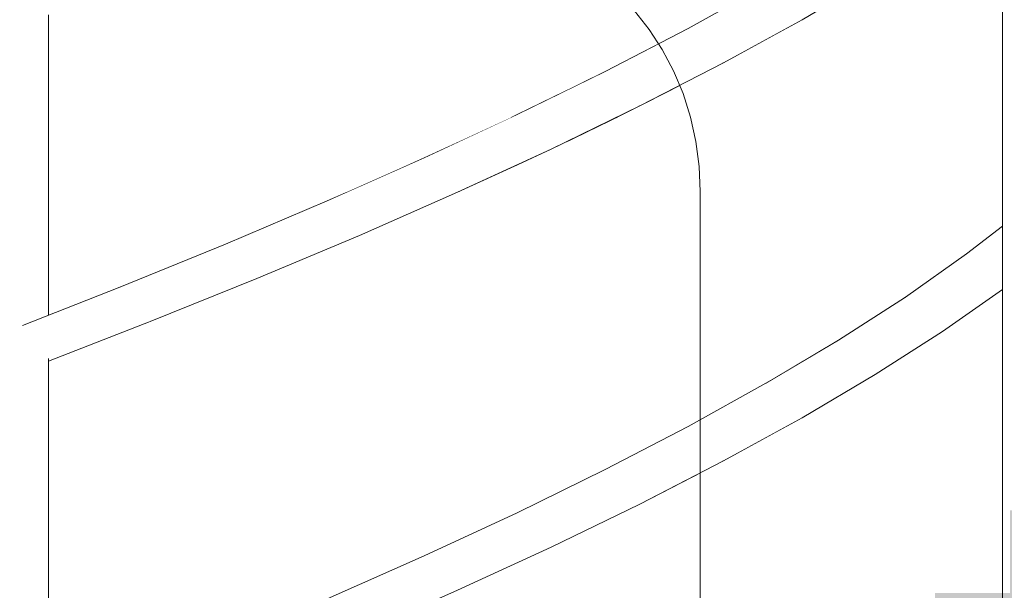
# Model space of a CAD drawing. Header units: millimetres. Extents: x 16408 to 141596, y -21057 to 26364.
# Tile 60 of 144: x 31329 to 31873, y 4066 to 4381. Entities that reach past the tile are written whole.
import ezdxf

# ---------------------------------------------------------------- set-up
doc = ezdxf.new("R2010")
doc.units = ezdxf.units.MM
doc.header["$MEASUREMENT"] = 0
doc.linetypes.add('Wipeout_Contour', pattern=[1000, 0, -1000])
for name, color, linetype, lineweight in [('0_Nr_pióra__1', 7, 'Continuous', 13), ('0_Nr_pióra__103', 7, 'Continuous', 5), ('inw_schody zewnętrzne_Nr_pióra__103', 7, 'Continuous', 5)]:
    doc.layers.add(name, color=color, linetype=linetype, lineweight=lineweight)
doc.layers.add('inw_schody zewnętrzne', color=7, linetype='Continuous')
doc.styles.add('STYL_AUTOMATYCZNY_2', font='txt')

# ---------------------------------------------------------------- blocks, each defined once
blk = doc.blocks.new('Wymiary_29_4', base_point=(32094.07, 3836.43))
at = {"layer": '0_Nr_pióra__1', "color": 7, "linetype": 'Continuous', "lineweight": 13}
for p, q in [((32094.07, 3836.43), (31994.07, 3936.43)), ((31994.07, 3936.43), (32194.07, 3936.43)), ((32194.07, 3936.43), (32094.07, 3836.43))]:
    blk.add_line(p, q, dxfattribs=at)
at = {"layer": '0_Nr_pióra__1', "color": 7, "lineweight": 13, "insert": (31825.13, 3956.43), "char_height": 150, "attachment_point": 7, "style": 'STYL_AUTOMATYCZNY_2'}
blk.add_mtext('\\A1;{\\pql;\\fCentury Gothic|b0|i0|c238|p34;+3,84}', dxfattribs=at)

msp = doc.modelspace()

# ---------------------------------------------------------------- wipeouts: each hides what was drawn before it
at = {"color": 254, "linetype": 'Wipeout_Contour', "lineweight": 0, "ltscale": 127131.364184}
msp.add_wipeout([(31281.59, 4376.06), (31676.86, 4376.06), (31668.67, 4386.27), (31290.55, 4386.27)], dxfattribs=at).dxf.layer = 'inw_schody zewnętrzne'

# ---------------------------------------------------------------- next in the draw order: wipeouts: each hides what was drawn before it
at = {"color": 254, "linetype": 'Wipeout_Contour', "lineweight": 0, "ltscale": 127124.051831}
msp.add_wipeout([(31273.64, 4364.96), (31684.12, 4364.96), (31676.86, 4376.06), (31281.59, 4376.06)], dxfattribs=at).dxf.layer = 'inw_schody zewnętrzne'

# ---------------------------------------------------------------- next in the draw order: wipeouts: each hides what was drawn before it
at = {"color": 254, "linetype": 'Wipeout_Contour', "lineweight": 0, "ltscale": 127116.478153}
msp.add_wipeout([(31266.78, 4353.09), (31690.39, 4353.09), (31684.12, 4364.96), (31273.64, 4364.96)], dxfattribs=at).dxf.layer = 'inw_schody zewnętrzne'

# ---------------------------------------------------------------- next in the draw order: wipeouts: each hides what was drawn before it
at = {"color": 254, "linetype": 'Wipeout_Contour', "lineweight": 0, "ltscale": 127108.720885}
msp.add_wipeout([(31261.06, 4340.56), (31695.61, 4340.56), (31690.39, 4353.09), (31266.78, 4353.09)], dxfattribs=at).dxf.layer = 'inw_schody zewnętrzne'

# ---------------------------------------------------------------- next in the draw order: wipeouts: each hides what was drawn before it
at = {"color": 254, "linetype": 'Wipeout_Contour', "lineweight": 0, "ltscale": 127100.85933}
msp.add_wipeout([(31256.56, 4327.5), (31699.72, 4327.5), (31695.61, 4340.56), (31261.06, 4340.56)], dxfattribs=at).dxf.layer = 'inw_schody zewnętrzne'

# ---------------------------------------------------------------- next in the draw order: wipeouts: each hides what was drawn before it
at = {"color": 254, "linetype": 'Wipeout_Contour', "lineweight": 0, "ltscale": 127092.973368}
msp.add_wipeout([(31256.56, 4327.5), (31253.32, 4314.04), (31702.69, 4314.04), (31699.72, 4327.5)], dxfattribs=at).dxf.layer = 'inw_schody zewnętrzne'

# ---------------------------------------------------------------- next in the draw order: wipeouts: each hides what was drawn before it
at = {"color": 254, "linetype": 'Wipeout_Contour', "lineweight": 0, "ltscale": 127085.142605}
msp.add_wipeout([(31253.32, 4314.04), (31251.35, 4300.3), (31704.48, 4300.3), (31702.69, 4314.04)], dxfattribs=at).dxf.layer = 'inw_schody zewnętrzne'

# ---------------------------------------------------------------- next in the draw order: wipeouts: each hides what was drawn before it
at = {"color": 254, "linetype": 'Wipeout_Contour', "lineweight": 0, "ltscale": 127077.445509}
msp.add_wipeout([(31250.7, 4286.43), (31705.08, 4286.43), (31704.48, 4300.3), (31251.35, 4300.3)], dxfattribs=at).dxf.layer = 'inw_schody zewnętrzne'

# ---------------------------------------------------------------- next in the draw order: wipeouts: each hides what was drawn before it
at = {"color": 254, "linetype": 'Wipeout_Contour', "lineweight": 0, "ltscale": 126970.644433}
msp.add_wipeout([(31705.08, 4286.43), (31250.7, 4286.43), (31250.7, 3886.43), (31705.08, 3886.43)], dxfattribs=at).dxf.layer = 'inw_schody zewnętrzne'

# ---------------------------------------------------------------- next in the draw order: wipeouts: each hides what was drawn before it
at = {"color": 254, "linetype": 'Wipeout_Contour', "lineweight": 0, "ltscale": 126541.43912}
msp.add_wipeout([(31400.86, 4214.52), (31331.35, 4191.57), (31344.76, 4194.13), (31344.76, 4192.66)], dxfattribs=at)
at = {"color": 254, "linetype": 'Wipeout_Contour', "lineweight": 0, "ltscale": 95392.618727}
msp.add_wipeout([(31552.52, 4085.07), (31498.72, 4061.24), (31556.88, 4066.04)], dxfattribs=at)
at = {"color": 254, "linetype": 'Wipeout_Contour', "lineweight": 0, "ltscale": 671241.019452}
msp.add_wipeout([(31702.69, 4314.04), (31704.48, 4300.3), (31705.08, 4286.43), (31705.08, 3886.43), (31611.3, 3886.43), (31611.3, 3836.43), (31745.68, 3836.43), (31745.68, 4856.43), (31611.3, 4856.43), (31611.3, 4422.51), (31617.03, 4420.96), (31628.46, 4416.45), (31639.44, 4410.67), (31649.87, 4403.66), (31659.65, 4395.51), (31668.67, 4386.27), (31676.86, 4376.06), (31684.12, 4364.96), (31690.39, 4353.09), (31695.61, 4340.56), (31699.72, 4327.5)], dxfattribs=at).dxf.layer = 'inw_schody zewnętrzne'

# ---------------------------------------------------------------- next in the draw order: linework, layer by layer
at = {"layer": 'inw_schody zewnętrzne_Nr_pióra__103', "color": 7, "linetype": 'Continuous', "lineweight": 5}
for p, q in [((31699.72, 4327.5), (31702.69, 4314.04)), ((31702.69, 4314.04), (31704.48, 4300.3)), ((31704.48, 4300.3), (31705.08, 4286.43))]:
    msp.add_line(p, q, dxfattribs=at)

# ---------------------------------------------------------------- next in the draw order: wipeouts: each hides what was drawn before it
at = {"color": 254, "linetype": 'Wipeout_Contour', "lineweight": 0, "ltscale": 126573.459007}
msp.add_wipeout([(31389.05, 4214.52), (31330.55, 4191.41), (31331.35, 4191.57), (31400.86, 4214.52)], dxfattribs=at)
at = {"color": 254, "linetype": 'Wipeout_Contour', "lineweight": 0, "ltscale": 95535.709891}
msp.add_wipeout([(31622.67, 4089.87), (31556.88, 4066.04), (31570.92, 4066.04)], dxfattribs=at)
at = {"color": 254, "linetype": 'Wipeout_Contour', "lineweight": 0, "ltscale": 224660.103691}
msp.add_wipeout([(31874.7, 4856.43), (31745.68, 4856.43), (31745.68, 3836.43), (31833.82, 3836.43), (31846.37, 3846.01), (31847.43, 3846.87), (31874.7, 3846.87)], dxfattribs=at).dxf.layer = 'inw_schody zewnętrzne'

# ---------------------------------------------------------------- next in the draw order: block references
at = {"color": 7, "linetype": 'Continuous', "lineweight": 13}
msp.add_blockref('Wymiary_29_4', (32094.07, 3836.43), dxfattribs=at)

# ---------------------------------------------------------------- next in the draw order: wipeouts: each hides what was drawn before it
at = {"color": 254, "linetype": 'Wipeout_Contour', "lineweight": 0, "ltscale": 95097.517163}
msp.add_wipeout([(31459.88, 4238.36), (31389.05, 4214.52), (31400.86, 4214.52)], dxfattribs=at)
at = {"color": 254, "linetype": 'Wipeout_Contour', "lineweight": 0, "ltscale": 95575.063375}
msp.add_wipeout([(31556.88, 4066.04), (31622.67, 4089.87), (31607.96, 4089.87)], dxfattribs=at)

# ---------------------------------------------------------------- next in the draw order: wipeouts: each hides what was drawn before it
at = {"color": 254, "linetype": 'Wipeout_Contour', "lineweight": 0, "ltscale": 95146.202776}
msp.add_wipeout([(31389.05, 4214.52), (31459.88, 4238.36), (31447.3, 4238.36)], dxfattribs=at)
at = {"color": 254, "linetype": 'Wipeout_Contour', "lineweight": 0, "ltscale": 95505.540564}
msp.add_wipeout([(31607.96, 4089.87), (31552.52, 4085.07), (31556.88, 4066.04)], dxfattribs=at)

# ---------------------------------------------------------------- next in the draw order: linework, layer by layer
at = {"layer": '0_Nr_pióra__103', "color": 7, "linetype": 'Continuous', "lineweight": 5}
msp.add_line((31516.62, 4042.2), (31570.92, 4066.04), dxfattribs=at)

# ---------------------------------------------------------------- next in the draw order: wipeouts: each hides what was drawn before it
at = {"color": 254, "linetype": 'Wipeout_Contour', "lineweight": 0, "ltscale": 95071.172745}
msp.add_wipeout([(31447.3, 4238.36), (31384.11, 4233.56), (31389.05, 4214.52)], dxfattribs=at)
at = {"color": 254, "linetype": 'Wipeout_Contour', "lineweight": 0, "ltscale": 95556.663156}
msp.add_wipeout([(31603.81, 4108.91), (31552.52, 4085.07), (31607.96, 4089.87)], dxfattribs=at)

# ---------------------------------------------------------------- next in the draw order: linework, layer by layer
at = {"layer": '0_Nr_pióra__103', "color": 7, "linetype": 'Continuous', "lineweight": 5}
msp.add_line((31498.72, 4061.24), (31552.52, 4085.07), dxfattribs=at)

# ---------------------------------------------------------------- next in the draw order: wipeouts: each hides what was drawn before it
at = {"color": 254, "linetype": 'Wipeout_Contour', "lineweight": 0, "ltscale": 95128.992023}
msp.add_wipeout([(31442.54, 4257.4), (31384.11, 4233.56), (31447.3, 4238.36)], dxfattribs=at)
at = {"color": 254, "linetype": 'Wipeout_Contour', "lineweight": 0, "ltscale": 94892.939231}
msp.add_wipeout([(31330.39, 4210.22), (31330.55, 4191.42), (31389.05, 4214.52)], dxfattribs=at)
at = {"color": 254, "linetype": 'Wipeout_Contour', "lineweight": 0, "ltscale": 95695.505356}
msp.add_wipeout([(31671.75, 4113.71), (31607.96, 4089.87), (31622.67, 4089.87)], dxfattribs=at)

# ---------------------------------------------------------------- next in the draw order: linework, layer by layer
at = {"layer": '0_Nr_pióra__103', "color": 7, "linetype": 'Continuous', "lineweight": 5}
msp.add_line((31344.76, 3998.07), (31344.76, 4194.13), dxfattribs=at)

# ---------------------------------------------------------------- next in the draw order: wipeouts: each hides what was drawn before it
at = {"color": 254, "linetype": 'Wipeout_Contour', "lineweight": 0, "ltscale": 95279.494444}
msp.add_wipeout([(31447.3, 4238.36), (31459.88, 4238.36), (31516.62, 4262.2)], dxfattribs=at)
at = {"color": 254, "linetype": 'Wipeout_Contour', "lineweight": 0, "ltscale": 126563.407036}
msp.add_wipeout([(31330.41, 4212.42), (31330.39, 4210.22), (31389.05, 4214.52), (31384.11, 4233.56)], dxfattribs=at)
at = {"color": 254, "linetype": 'Wipeout_Contour', "lineweight": 0, "ltscale": 95731.611241}
msp.add_wipeout([(31656.39, 4113.71), (31607.96, 4089.87), (31671.75, 4113.71)], dxfattribs=at)

# ---------------------------------------------------------------- next in the draw order: linework, layer by layer
at = {"layer": '0_Nr_pióra__103', "color": 7, "linetype": 'Continuous', "lineweight": 5}
for p, q in [((31344.76, 4218.07), (31344.76, 4384.13)), ((31330.41, 4212.42), (31384.11, 4233.56)), ((31344.76, 4192.66), (31400.86, 4214.52))]:
    msp.add_line(p, q, dxfattribs=at)

# ---------------------------------------------------------------- next in the draw order: wipeouts: each hides what was drawn before it
at = {"color": 254, "linetype": 'Wipeout_Contour', "lineweight": 0, "ltscale": 95325.212157}
msp.add_wipeout([(31447.3, 4238.36), (31516.62, 4262.2), (31503.29, 4262.2)], dxfattribs=at)
at = {"color": 254, "linetype": 'Wipeout_Contour', "lineweight": 0, "ltscale": 95664.269472}
msp.add_wipeout([(31656.39, 4113.71), (31603.81, 4108.91), (31607.96, 4089.87)], dxfattribs=at)

# ---------------------------------------------------------------- next in the draw order: linework, layer by layer
at = {"layer": '0_Nr_pióra__103', "color": 7, "linetype": 'Continuous', "lineweight": 5}
msp.add_line((31570.92, 4066.04), (31622.67, 4089.87), dxfattribs=at)

# ---------------------------------------------------------------- next in the draw order: wipeouts: each hides what was drawn before it
at = {"color": 254, "linetype": 'Wipeout_Contour', "lineweight": 0, "ltscale": 95251.855656}
msp.add_wipeout([(31442.54, 4257.4), (31447.3, 4238.36), (31503.29, 4262.2)], dxfattribs=at)
at = {"color": 254, "linetype": 'Wipeout_Contour', "lineweight": 0, "ltscale": 95713.013511}
msp.add_wipeout([(31652.46, 4132.75), (31603.81, 4108.91), (31656.39, 4113.71)], dxfattribs=at)

# ---------------------------------------------------------------- next in the draw order: linework, layer by layer
at = {"layer": '0_Nr_pióra__103', "color": 7, "linetype": 'Continuous', "lineweight": 5}
for p, q in [((31400.86, 4214.52), (31459.88, 4238.36)), ((31552.52, 4085.07), (31603.81, 4108.91))]:
    msp.add_line(p, q, dxfattribs=at)

# ---------------------------------------------------------------- next in the draw order: wipeouts: each hides what was drawn before it
at = {"color": 254, "linetype": 'Wipeout_Contour', "lineweight": 0, "ltscale": 95307.6431}
msp.add_wipeout([(31442.54, 4257.4), (31503.29, 4262.2), (31498.72, 4281.24)], dxfattribs=at)
at = {"color": 254, "linetype": 'Wipeout_Contour', "lineweight": 0, "ltscale": 95847.281158}
msp.add_wipeout([(31656.39, 4113.71), (31671.75, 4113.71), (31718.03, 4137.55)], dxfattribs=at)

# ---------------------------------------------------------------- next in the draw order: linework, layer by layer
at = {"layer": '0_Nr_pióra__103', "color": 7, "linetype": 'Continuous', "lineweight": 5}
msp.add_line((31384.11, 4233.56), (31442.54, 4257.4), dxfattribs=at)

# ---------------------------------------------------------------- next in the draw order: wipeouts: each hides what was drawn before it
at = {"color": 254, "linetype": 'Wipeout_Contour', "lineweight": 0, "ltscale": 95454.579567}
msp.add_wipeout([(31503.29, 4262.2), (31516.62, 4262.2), (31570.92, 4286.04)], dxfattribs=at)
at = {"color": 254, "linetype": 'Wipeout_Contour', "lineweight": 0, "ltscale": 95880.063081}
msp.add_wipeout([(31702.06, 4137.55), (31656.39, 4113.71), (31718.03, 4137.55)], dxfattribs=at)

# ---------------------------------------------------------------- next in the draw order: wipeouts: each hides what was drawn before it
at = {"color": 254, "linetype": 'Wipeout_Contour', "lineweight": 0, "ltscale": 95497.229248}
msp.add_wipeout([(31556.88, 4286.04), (31503.29, 4262.2), (31570.92, 4286.04)], dxfattribs=at)
at = {"color": 254, "linetype": 'Wipeout_Contour', "lineweight": 0, "ltscale": 95815.06077}
msp.add_wipeout([(31652.46, 4132.75), (31656.39, 4113.71), (31702.06, 4137.55)], dxfattribs=at)

# ---------------------------------------------------------------- next in the draw order: linework, layer by layer
at = {"layer": '0_Nr_pióra__103', "color": 7, "linetype": 'Continuous', "lineweight": 5}
msp.add_line((31622.67, 4089.87), (31671.75, 4113.71), dxfattribs=at)

# ---------------------------------------------------------------- next in the draw order: wipeouts: each hides what was drawn before it
at = {"color": 254, "linetype": 'Wipeout_Contour', "lineweight": 0, "ltscale": 95425.719576}
msp.add_wipeout([(31498.72, 4281.24), (31503.29, 4262.2), (31556.88, 4286.04)], dxfattribs=at)
at = {"color": 254, "linetype": 'Wipeout_Contour', "lineweight": 0, "ltscale": 95861.322158}
msp.add_wipeout([(31698.37, 4156.59), (31652.46, 4132.75), (31702.06, 4137.55)], dxfattribs=at)

# ---------------------------------------------------------------- next in the draw order: linework, layer by layer
at = {"layer": '0_Nr_pióra__103', "color": 7, "linetype": 'Continuous', "lineweight": 5}
for p, q in [((31459.88, 4238.36), (31516.62, 4262.2)), ((31603.81, 4108.91), (31652.46, 4132.75))]:
    msp.add_line(p, q, dxfattribs=at)

# ---------------------------------------------------------------- next in the draw order: wipeouts: each hides what was drawn before it
at = {"color": 254, "linetype": 'Wipeout_Contour', "lineweight": 0, "ltscale": 95479.354837}
msp.add_wipeout([(31552.52, 4305.07), (31498.72, 4281.24), (31556.88, 4286.04)], dxfattribs=at)
at = {"color": 254, "linetype": 'Wipeout_Contour', "lineweight": 0, "ltscale": 95990.700375}
msp.add_wipeout([(31761.4, 4161.39), (31702.06, 4137.55), (31718.03, 4137.55)], dxfattribs=at)

# ---------------------------------------------------------------- next in the draw order: linework, layer by layer
at = {"layer": '0_Nr_pióra__103', "color": 7, "linetype": 'Continuous', "lineweight": 5}
msp.add_line((31442.54, 4257.4), (31498.72, 4281.24), dxfattribs=at)

# ---------------------------------------------------------------- next in the draw order: wipeouts: each hides what was drawn before it
at = {"color": 254, "linetype": 'Wipeout_Contour', "lineweight": 0, "ltscale": 95622.380994}
msp.add_wipeout([(31622.67, 4309.87), (31556.88, 4286.04), (31570.92, 4286.04)], dxfattribs=at)
at = {"color": 254, "linetype": 'Wipeout_Contour', "lineweight": 0, "ltscale": 96020.090397}
msp.add_wipeout([(31702.06, 4137.55), (31761.4, 4161.39), (31744.87, 4161.39)], dxfattribs=at)

# ---------------------------------------------------------------- next in the draw order: wipeouts: each hides what was drawn before it
at = {"color": 254, "linetype": 'Wipeout_Contour', "lineweight": 0, "ltscale": 95661.87019}
msp.add_wipeout([(31556.88, 4286.04), (31622.67, 4309.87), (31607.96, 4309.87)], dxfattribs=at)
at = {"color": 254, "linetype": 'Wipeout_Contour', "lineweight": 0, "ltscale": 95957.580126}
msp.add_wipeout([(31698.37, 4156.59), (31702.06, 4137.55), (31744.87, 4161.39)], dxfattribs=at)

# ---------------------------------------------------------------- next in the draw order: linework, layer by layer
at = {"layer": '0_Nr_pióra__103', "color": 7, "linetype": 'Continuous', "lineweight": 5}
msp.add_line((31671.75, 4113.71), (31718.03, 4137.55), dxfattribs=at)

# ---------------------------------------------------------------- next in the draw order: wipeouts: each hides what was drawn before it
at = {"color": 254, "linetype": 'Wipeout_Contour', "lineweight": 0, "ltscale": 95592.376063}
msp.add_wipeout([(31607.96, 4309.87), (31552.52, 4305.07), (31556.88, 4286.04)], dxfattribs=at)
at = {"color": 254, "linetype": 'Wipeout_Contour', "lineweight": 0, "ltscale": 96001.260823}
msp.add_wipeout([(31698.37, 4156.59), (31744.87, 4161.39), (31741.42, 4180.43)], dxfattribs=at)

# ---------------------------------------------------------------- next in the draw order: linework, layer by layer
at = {"layer": '0_Nr_pióra__103', "color": 7, "linetype": 'Continuous', "lineweight": 5}
for p, q in [((31516.62, 4262.2), (31570.92, 4286.04)), ((31652.46, 4132.75), (31698.37, 4156.59))]:
    msp.add_line(p, q, dxfattribs=at)
at = {"layer": 'inw_schody zewnętrzne_Nr_pióra__103', "color": 7, "linetype": 'Continuous', "lineweight": 5}
msp.add_line((31705.08, 4286.43), (31705.08, 3886.43), dxfattribs=at)

# ---------------------------------------------------------------- next in the draw order: wipeouts: each hides what was drawn before it
at = {"color": 254, "linetype": 'Wipeout_Contour', "lineweight": 0, "ltscale": 95643.743995}
msp.add_wipeout([(31603.81, 4328.91), (31552.52, 4305.07), (31607.96, 4309.87)], dxfattribs=at)
at = {"color": 254, "linetype": 'Wipeout_Contour', "lineweight": 0, "ltscale": 96125.446063}
msp.add_wipeout([(31744.87, 4161.39), (31761.4, 4161.39), (31801.77, 4185.23)], dxfattribs=at)

# ---------------------------------------------------------------- next in the draw order: linework, layer by layer
at = {"layer": '0_Nr_pióra__103', "color": 7, "linetype": 'Continuous', "lineweight": 5}
msp.add_line((31498.72, 4281.24), (31552.52, 4305.07), dxfattribs=at)

# ---------------------------------------------------------------- next in the draw order: wipeouts: each hides what was drawn before it
at = {"color": 254, "linetype": 'Wipeout_Contour', "lineweight": 0, "ltscale": 95782.524647}
msp.add_wipeout([(31671.75, 4333.71), (31607.96, 4309.87), (31622.67, 4309.87)], dxfattribs=at)
at = {"color": 254, "linetype": 'Wipeout_Contour', "lineweight": 0, "ltscale": 96151.384998}
msp.add_wipeout([(31744.87, 4161.39), (31801.77, 4185.23), (31784.71, 4185.23)], dxfattribs=at)

# ---------------------------------------------------------------- next in the draw order: wipeouts: each hides what was drawn before it
at = {"color": 254, "linetype": 'Wipeout_Contour', "lineweight": 0, "ltscale": 95818.768829}
msp.add_wipeout([(31656.39, 4333.71), (31607.96, 4309.87), (31671.75, 4333.71)], dxfattribs=at)
at = {"color": 254, "linetype": 'Wipeout_Contour', "lineweight": 0, "ltscale": 96091.513075}
msp.add_wipeout([(31741.42, 4180.43), (31744.87, 4161.39), (31784.71, 4185.23)], dxfattribs=at)

# ---------------------------------------------------------------- next in the draw order: linework, layer by layer
at = {"layer": '0_Nr_pióra__103', "color": 7, "linetype": 'Continuous', "lineweight": 5}
msp.add_line((31718.03, 4137.55), (31761.4, 4161.39), dxfattribs=at)

# ---------------------------------------------------------------- next in the draw order: wipeouts: each hides what was drawn before it
at = {"color": 254, "linetype": 'Wipeout_Contour', "lineweight": 0, "ltscale": 95751.453962}
msp.add_wipeout([(31603.81, 4328.91), (31607.96, 4309.87), (31656.39, 4333.71)], dxfattribs=at)
at = {"color": 254, "linetype": 'Wipeout_Contour', "lineweight": 0, "ltscale": 96132.521243}
msp.add_wipeout([(31741.42, 4180.43), (31784.71, 4185.23), (31781.51, 4204.27)], dxfattribs=at)

# ---------------------------------------------------------------- next in the draw order: linework, layer by layer
at = {"layer": '0_Nr_pióra__103', "color": 7, "linetype": 'Continuous', "lineweight": 5}
for p, q in [((31570.92, 4286.04), (31622.67, 4309.87)), ((31698.37, 4156.59), (31741.42, 4180.43))]:
    msp.add_line(p, q, dxfattribs=at)

# ---------------------------------------------------------------- next in the draw order: wipeouts: each hides what was drawn before it
at = {"color": 254, "linetype": 'Wipeout_Contour', "lineweight": 0, "ltscale": 95800.444918}
msp.add_wipeout([(31652.46, 4352.75), (31603.81, 4328.91), (31656.39, 4333.71)], dxfattribs=at)
at = {"color": 254, "linetype": 'Wipeout_Contour', "lineweight": 0, "ltscale": 96251.221999}
msp.add_wipeout([(31784.71, 4185.23), (31801.77, 4185.23), (31839.04, 4209.07)], dxfattribs=at)

# ---------------------------------------------------------------- next in the draw order: linework, layer by layer
at = {"layer": '0_Nr_pióra__103', "color": 7, "linetype": 'Continuous', "lineweight": 5}
msp.add_line((31552.52, 4305.07), (31603.81, 4328.91), dxfattribs=at)

# ---------------------------------------------------------------- next in the draw order: wipeouts: each hides what was drawn before it
at = {"color": 254, "linetype": 'Wipeout_Contour', "lineweight": 0, "ltscale": 95934.654781}
msp.add_wipeout([(31656.39, 4333.71), (31671.75, 4333.71), (31718.03, 4357.55)], dxfattribs=at)
at = {"color": 254, "linetype": 'Wipeout_Contour', "lineweight": 0, "ltscale": 96273.659673}
msp.add_wipeout([(31784.71, 4185.23), (31839.04, 4209.07), (31821.49, 4209.07)], dxfattribs=at)

# ---------------------------------------------------------------- next in the draw order: wipeouts: each hides what was drawn before it
at = {"color": 254, "linetype": 'Wipeout_Contour', "lineweight": 0, "ltscale": 95967.577679}
msp.add_wipeout([(31702.06, 4357.55), (31656.39, 4333.71), (31718.03, 4357.55)], dxfattribs=at)
at = {"color": 254, "linetype": 'Wipeout_Contour', "lineweight": 0, "ltscale": 96216.565722}
msp.add_wipeout([(31781.51, 4204.27), (31784.71, 4185.23), (31821.49, 4209.07)], dxfattribs=at)

# ---------------------------------------------------------------- next in the draw order: linework, layer by layer
at = {"layer": '0_Nr_pióra__103', "color": 7, "linetype": 'Continuous', "lineweight": 5}
msp.add_line((31761.4, 4161.39), (31801.77, 4185.23), dxfattribs=at)

# ---------------------------------------------------------------- next in the draw order: wipeouts: each hides what was drawn before it
at = {"color": 254, "linetype": 'Wipeout_Contour', "lineweight": 0, "ltscale": 95902.60034}
msp.add_wipeout([(31652.46, 4352.75), (31656.39, 4333.71), (31702.06, 4357.55)], dxfattribs=at)
at = {"color": 254, "linetype": 'Wipeout_Contour', "lineweight": 0, "ltscale": 96254.815967}
msp.add_wipeout([(31781.51, 4204.27), (31821.49, 4209.07), (31818.55, 4228.1)], dxfattribs=at)

# ---------------------------------------------------------------- next in the draw order: linework, layer by layer
at = {"layer": '0_Nr_pióra__103', "color": 7, "linetype": 'Continuous', "lineweight": 5}
for p, q in [((31622.67, 4309.87), (31671.75, 4333.71)), ((31741.42, 4180.43), (31781.51, 4204.27))]:
    msp.add_line(p, q, dxfattribs=at)
at = {"layer": 'inw_schody zewnętrzne_Nr_pióra__103', "color": 7, "linetype": 'Continuous', "lineweight": 5}
msp.add_line((31695.61, 4340.56), (31699.72, 4327.5), dxfattribs=at)

# ---------------------------------------------------------------- next in the draw order: wipeouts: each hides what was drawn before it
at = {"color": 254, "linetype": 'Wipeout_Contour', "lineweight": 0, "ltscale": 95949.110348}
msp.add_wipeout([(31698.37, 4376.59), (31652.46, 4352.75), (31702.06, 4357.55)], dxfattribs=at)
at = {"color": 254, "linetype": 'Wipeout_Contour', "lineweight": 0, "ltscale": 128518.556008}
msp.add_wipeout([(31872.31, 4232.53), (31821.49, 4209.07), (31839.04, 4209.07), (31872.31, 4232.34)], dxfattribs=at)

# ---------------------------------------------------------------- next in the draw order: linework, layer by layer
at = {"layer": '0_Nr_pióra__103', "color": 7, "linetype": 'Continuous', "lineweight": 5}
msp.add_line((31603.81, 4328.91), (31652.46, 4352.75), dxfattribs=at)
at = {"layer": 'inw_schody zewnętrzne_Nr_pióra__103', "color": 7, "linetype": 'Continuous', "lineweight": 5}
for p, q in [((31668.67, 4386.27), (31676.86, 4376.06)), ((31676.86, 4376.06), (31684.12, 4364.96)), ((31684.12, 4364.96), (31690.39, 4353.09)), ((31690.39, 4353.09), (31695.61, 4340.56))]:
    msp.add_line(p, q, dxfattribs=at)

# ---------------------------------------------------------------- next in the draw order: wipeouts: each hides what was drawn before it
at = {"color": 254, "linetype": 'Wipeout_Contour', "lineweight": 0, "ltscale": 96078.43484}
msp.add_wipeout([(31761.4, 4381.39), (31702.06, 4357.55), (31718.03, 4357.55)], dxfattribs=at)
at = {"color": 254, "linetype": 'Wipeout_Contour', "lineweight": 0, "ltscale": 128537.519927}
msp.add_wipeout([(31855.12, 4232.9), (31821.49, 4209.07), (31872.31, 4232.53), (31872.31, 4232.9)], dxfattribs=at)

# ---------------------------------------------------------------- next in the draw order: wipeouts: each hides what was drawn before it
at = {"color": 254, "linetype": 'Wipeout_Contour', "lineweight": 0, "ltscale": 96107.968603}
msp.add_wipeout([(31702.06, 4357.55), (31761.4, 4381.39), (31744.87, 4381.39)], dxfattribs=at)
at = {"color": 254, "linetype": 'Wipeout_Contour', "lineweight": 0, "ltscale": 96332.465452}
msp.add_wipeout([(31855.12, 4232.9), (31818.55, 4228.1), (31821.49, 4209.07)], dxfattribs=at)

# ---------------------------------------------------------------- next in the draw order: linework, layer by layer
at = {"layer": '0_Nr_pióra__103', "color": 7, "linetype": 'Continuous', "lineweight": 5}
msp.add_line((31801.77, 4185.23), (31839.04, 4209.07), dxfattribs=at)

# ---------------------------------------------------------------- next in the draw order: wipeouts: each hides what was drawn before it
at = {"color": 254, "linetype": 'Wipeout_Contour', "lineweight": 0, "ltscale": 96045.48123}
msp.add_wipeout([(31698.37, 4376.59), (31702.06, 4357.55), (31744.87, 4381.39)], dxfattribs=at)
at = {"color": 254, "linetype": 'Wipeout_Contour', "lineweight": 0, "ltscale": 96367.879026}
msp.add_wipeout([(31852.44, 4251.94), (31818.55, 4228.1), (31855.12, 4232.9)], dxfattribs=at)

# ---------------------------------------------------------------- next in the draw order: linework, layer by layer
at = {"layer": '0_Nr_pióra__103', "color": 7, "linetype": 'Continuous', "lineweight": 5}
for p, q in [((31671.75, 4333.71), (31718.03, 4357.55)), ((31781.51, 4204.27), (31818.55, 4228.1))]:
    msp.add_line(p, q, dxfattribs=at)

# ---------------------------------------------------------------- next in the draw order: wipeouts: each hides what was drawn before it
at = {"color": 254, "linetype": 'Wipeout_Contour', "lineweight": 0, "ltscale": 96089.41237}
msp.add_wipeout([(31698.37, 4376.59), (31744.87, 4381.39), (31741.42, 4400.43)], dxfattribs=at)
at = {"color": 254, "linetype": 'Wipeout_Contour', "lineweight": 0, "ltscale": 96439.989727}
msp.add_wipeout([(31855.12, 4232.9), (31872.31, 4232.9), (31872.31, 4241.3)], dxfattribs=at)

# ---------------------------------------------------------------- next in the draw order: linework, layer by layer
at = {"layer": '0_Nr_pióra__103', "color": 7, "linetype": 'Continuous', "lineweight": 5}
msp.add_line((31652.46, 4352.75), (31698.37, 4376.59), dxfattribs=at)

# ---------------------------------------------------------------- next in the draw order: wipeouts: each hides what was drawn before it
at = {"color": 254, "linetype": 'Wipeout_Contour', "lineweight": 0, "ltscale": 96213.548234}
msp.add_wipeout([(31744.87, 4381.39), (31761.4, 4381.39), (31801.77, 4405.23)], dxfattribs=at)
at = {"color": 254, "linetype": 'Wipeout_Contour', "lineweight": 0, "ltscale": 96441.844491}
msp.add_wipeout([(31855.12, 4232.9), (31872.31, 4241.3), (31872.31, 4246.35)], dxfattribs=at)

# ---------------------------------------------------------------- next in the draw order: wipeouts: each hides what was drawn before it
at = {"color": 254, "linetype": 'Wipeout_Contour', "lineweight": 0, "ltscale": 96239.633761}
msp.add_wipeout([(31744.87, 4381.39), (31801.77, 4405.23), (31784.71, 4405.23)], dxfattribs=at)
at = {"color": 254, "linetype": 'Wipeout_Contour', "lineweight": 0, "ltscale": 128579.02171}
msp.add_wipeout([(31852.44, 4251.94), (31855.12, 4232.9), (31872.31, 4246.35), (31872.31, 4254.82)], dxfattribs=at)

# ---------------------------------------------------------------- next in the draw order: linework, layer by layer
at = {"layer": '0_Nr_pióra__103', "color": 7, "linetype": 'Continuous', "lineweight": 5}
msp.add_line((31839.04, 4209.07), (31872.31, 4232.34), dxfattribs=at)

# ---------------------------------------------------------------- next in the draw order: wipeouts: each hides what was drawn before it
at = {"color": 254, "linetype": 'Wipeout_Contour', "lineweight": 0, "ltscale": 96179.78252}
msp.add_wipeout([(31741.42, 4400.43), (31744.87, 4381.39), (31784.71, 4405.23)], dxfattribs=at)
at = {"color": 254, "linetype": 'Wipeout_Contour', "lineweight": 0, "ltscale": 96446.216583}
msp.add_wipeout([(31852.44, 4251.94), (31872.31, 4254.82), (31872.31, 4267.37)], dxfattribs=at)

# ---------------------------------------------------------------- next in the draw order: linework, layer by layer
at = {"layer": '0_Nr_pióra__103', "color": 7, "linetype": 'Continuous', "lineweight": 5}
for p, q in [((31872.31, 3846.87), (31872.31, 4923.84)), ((31761.4, 4381.39), (31801.77, 4405.23)), ((31698.37, 4376.59), (31741.42, 4400.43)), ((31718.03, 4357.55), (31761.4, 4381.39)), ((31852.44, 4251.94), (31872.31, 4267.37)), ((31818.55, 4228.1), (31852.44, 4251.94))]:
    msp.add_line(p, q, dxfattribs=at)

doc.saveas('drawing.dxf')
